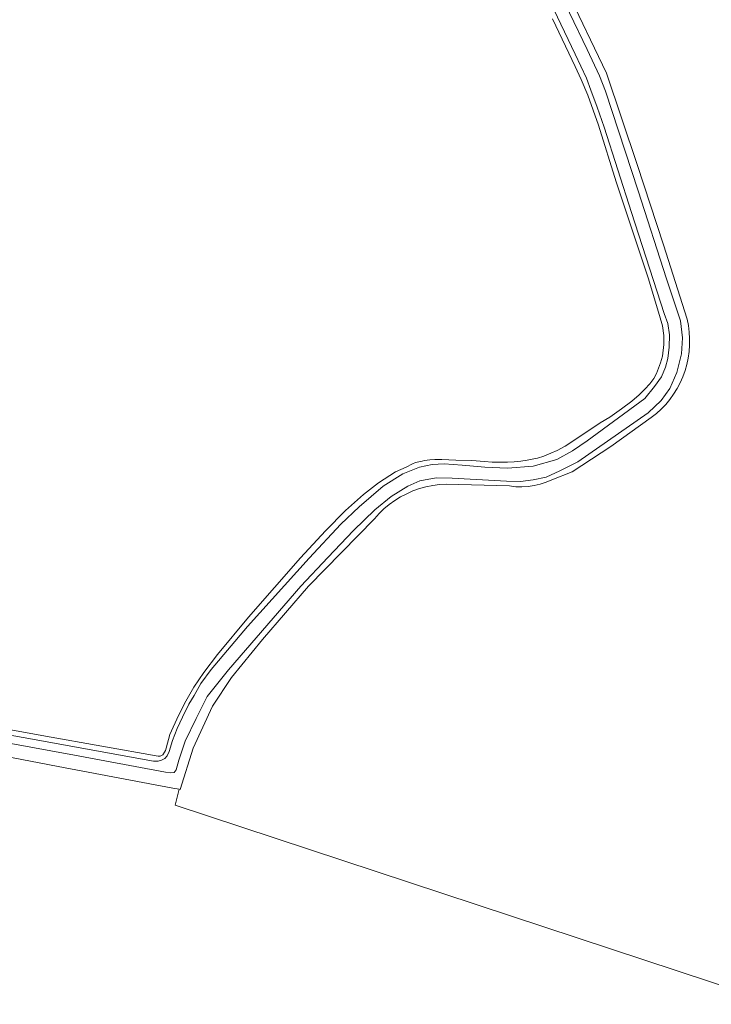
# Model space of a CAD drawing. Header units: metres. Extents: x 33225 to 36661, y 376385 to 377815.
# Tile 17 of 49: x 34859 to 35167, y 376385 to 376822. Entities that reach past the tile are written whole.
import ezdxf

# ---------------------------------------------------------------- set-up
doc = ezdxf.new("R2010")
doc.units = ezdxf.units.M
for name, color, linetype, lineweight in [('B-WE-GR-BOUWLAND-GV', 252, 'Continuous', 13), ('B-WE-GR-FRUITTEELT-GV', 252, 'Continuous', 13), ('B-WE-OG-WATER-GV', 252, 'Continuous', 18), ('B-WE-OG-WATER_SLOOT-GV', 252, 'Continuous', 18)]:
    doc.layers.add(name, color=color, linetype=linetype, lineweight=lineweight)

msp = doc.modelspace()

# ---------------------------------------------------------------- linework, layer by layer
at = {"layer": 'B-WE-GR-BOUWLAND-GV'}
msp.add_lwpolyline([(34807.685, 376515.243), (34870.503, 376503.844), (34920.53, 376494.98), (34921.471, 376494.919), (34922.596, 376495.519), (34923.466, 376496.629), (34923.886, 376497.469), (34924.11, 376498.45), (34925.821, 376504.504), (34929.661, 376513.023), (34932.901, 376519.323), (34936.5, 376525.563), (34940.94, 376532.163), (34947, 376540.172), (34960.8, 376556.702), (34983.959, 376583.161), (34995.058, 376595.1), (35003.938, 376604.16), (35011.978, 376611.18), (35018.638, 376616.46), (35026.19, 376621.37), (35030.98, 376623.36), (35033.8, 376624.87), (35035.04, 376625.43), (35038.01, 376626.06), (35039.09, 376626.32), (35041.52, 376626.63), (35043.63, 376626.86), (35045.06, 376626.87), (35046.76, 376626.87), (35053.02, 376626.54), (35060.16, 376626.34), (35065.77, 376625.98), (35069.25, 376625.67), (35072.56, 376625.62), (35075.98, 376625.62), (35079.01, 376625.73), (35081.87, 376626.03), (35084.69, 376626.44), (35086.98, 376626.91), (35089.37, 376627.39), (35092.19, 376628.32), (35095.34, 376629.61), (35098.17, 376630.76), (35101.62, 376632.73), (35107.33, 376636.4), (35117.2, 376643.06), (35121.49, 376645.64), (35126.66, 376649.3), (35131.32, 376652.81), (35134.63, 376655.62), (35137.16, 376658.06), (35139.38, 376660.48), (35141.14, 376662.77), (35142.29, 376664.97), (35144.033, 376669.828), (35144.933, 376672.708), (35145.593, 376677.928), (35145.533, 376682.007), (35144.933, 376686.207), (35143.673, 376690.827), (35138.633, 376707.507), (35124.294, 376750.285), (35116.554, 376775.424), (35111.754, 376788.804), (35108.754, 376795.764), (35106.055, 376801.523), (35096.035, 376822.703)], dxfattribs=at)
at = {"layer": 'B-WE-GR-FRUITTEELT-GV'}
msp.add_lwpolyline([(35102.355, 376835.404), (35120.094, 376798.632), (35133.706, 376757.916), (35145.475, 376722.253), (35155.884, 376689.208), (35156.462, 376686.366), (35156.844, 376683.49), (35157.027, 376680.596), (35157.012, 376677.695), (35156.797, 376674.803), (35156.385, 376671.932), (35155.777, 376669.096), (35154.975, 376666.308), (35153.984, 376663.582), (35152.808, 376660.931), (35151.454, 376658.366), (35149.926, 376655.901), (35148.233, 376653.546), (35146.382, 376651.312), (35144.383, 376649.211), (35142.243, 376647.253), (35139.975, 376645.445), (35121.975, 376632.542), (35104.729, 376621.334), (35095.791, 376617.728), (35093.236, 376616.667), (35090.601, 376615.824), (35087.904, 376615.205), (35085.165, 376614.813), (35082.403, 376614.653), (35079.637, 376614.725), (35076.887, 376615.028), (35048.784, 376615.846), (35045.744, 376615.663), (35042.724, 376615.266), (35039.74, 376614.658), (35036.806, 376613.842), (35033.936, 376612.821), (35031.145, 376611.601), (35028.448, 376610.187), (35025.856, 376608.588), (35023.383, 376606.81), (35021.041, 376604.862), (35018.842, 376602.755), (35016.797, 376600.498), (34987.532, 376570.48), (34967.003, 376546.711), (34953.17, 376529.848), (34944.702, 376517.081), (34936.134, 376498.43), (34930.369, 376480.115), (34929.9, 376480.204), (34928.086, 376473.183), (35196.465, 376384.594)], dxfattribs=at)
at = {"layer": 'B-WE-OG-WATER-GV'}
for points in [[(35088.775, 376843.402), (35106.055, 376807.043), (35111.094, 376796.304), (35113.074, 376791.024), (35115.954, 376783.404), (35119.014, 376774.524), (35131.134, 376736.606), (35145.713, 376691.727), (35147.273, 376687.227), (35148.053, 376682.187), (35147.933, 376676.728), (35147.273, 376671.748), (35146.313, 376667.908), (35144.453, 376663.528), (35141.453, 376659.268), (35137.074, 376653.868), (35111.514, 376635.149), (35104.975, 376630.589), (35098.015, 376626.869), (35087.395, 376623.81), (35075.936, 376622.97), (35065.856, 376623.39), (35055.896, 376624.289), (35047.857, 376624.949), (35042.457, 376624.529), (35036.877, 376623.39), (35029.377, 376620.39), (35020.678, 376614.99), (35009.998, 376605.81), (35001.898, 376598.13), (34987.739, 376582.951), (34960.38, 376552.532), (34944.12, 376533.513), (34939.56, 376527.153), (34936.56, 376521.873), (34934.281, 376517.973), (34931.341, 376512.273), (34929.061, 376507.234), (34926.901, 376501.894), (34925.521, 376496.974), (34924.621, 376494.994), (34923.541, 376493.854), (34922.041, 376493.134), (34920.541, 376492.714), (34918.501, 376492.714), (34860.543, 376503.214), (34789.446, 376515.873)], [(34794.905, 376511.493), (34883.387, 376495.339), (34923.826, 376487.779), (34926.046, 376487.479), (34927.666, 376487.599), (34928.626, 376488.859), (34929.766, 376493.119), (34932.646, 376501.519), (34937.505, 376511.658), (34942.425, 376521.378), (34951.845, 376533.258), (34984.004, 376570.516), (34996.003, 376583.236), (35007.523, 376595.175), (35017.003, 376604.415), (35024.262, 376610.355), (35031.642, 376614.975), (35036.982, 376617.315), (35044.242, 376618.695), (35051.381, 376618.515), (35075.561, 376617.135), (35081.8, 376616.955), (35087.38, 376617.735), (35093.2, 376618.935), (35099.26, 376621.695), (35107.24, 376625.714), (35138.558, 376647.554), (35144.438, 376653.073), (35148.218, 376658.353), (35151.338, 376665.433), (35153.378, 376673.773), (35153.858, 376680.853), (35152.958, 376688.472), (35146.778, 376707.192), (35134.119, 376746.25), (35119.599, 376790.589), (35116.959, 376797.308), (35111.379, 376809.068), (35095.78, 376841.827)]]:
    msp.add_lwpolyline(points, dxfattribs=at)
at = {"layer": 'B-WE-OG-WATER_SLOOT-GV'}
for points in [[(34789.446, 376515.873), (34860.543, 376503.214), (34918.501, 376492.714), (34920.541, 376492.714), (34922.041, 376493.134), (34923.541, 376493.854), (34924.621, 376494.994), (34925.521, 376496.974), (34926.901, 376501.894), (34929.061, 376507.234), (34931.341, 376512.273), (34934.281, 376517.973), (34936.56, 376521.873), (34939.56, 376527.153), (34944.12, 376533.513), (34960.38, 376552.532), (34987.739, 376582.951), (35001.898, 376598.13), (35009.998, 376605.81), (35020.678, 376614.99), (35029.377, 376620.39), (35036.877, 376623.39), (35042.457, 376624.529), (35047.857, 376624.949), (35055.896, 376624.289), (35065.856, 376623.39), (35075.936, 376622.97), (35087.395, 376623.81), (35098.015, 376626.869), (35104.975, 376630.589), (35111.514, 376635.149), (35137.074, 376653.868), (35141.453, 376659.268), (35144.453, 376663.528), (35146.313, 376667.908), (35147.273, 376671.748), (35147.933, 376676.728), (35148.053, 376682.187), (35147.273, 376687.227), (35145.713, 376691.727), (35131.134, 376736.606), (35119.014, 376774.524), (35115.954, 376783.404), (35113.074, 376791.024), (35111.094, 376796.304), (35106.055, 376807.043), (35088.775, 376843.402)], [(35095.78, 376841.827), (35111.379, 376809.068), (35116.959, 376797.308), (35119.599, 376790.589), (35134.119, 376746.25), (35146.778, 376707.192), (35152.958, 376688.472), (35153.858, 376680.853), (35153.378, 376673.773), (35151.338, 376665.433), (35148.218, 376658.353), (35144.438, 376653.073), (35138.558, 376647.554), (35107.24, 376625.714), (35099.26, 376621.695), (35093.2, 376618.935), (35087.38, 376617.735), (35081.8, 376616.955), (35075.561, 376617.135), (35051.381, 376618.515), (35044.242, 376618.695), (35036.982, 376617.315), (35031.642, 376614.975), (35024.262, 376610.355), (35017.003, 376604.415), (35007.523, 376595.175), (34996.003, 376583.236), (34984.004, 376570.516), (34951.845, 376533.258), (34942.425, 376521.378), (34937.505, 376511.658), (34932.646, 376501.519), (34929.766, 376493.119), (34928.626, 376488.859), (34927.666, 376487.599), (34926.046, 376487.479), (34923.826, 376487.779), (34883.387, 376495.339), (34794.905, 376511.493)], [(34793.592, 376506.119), (34876.119, 376490.382), (34927.09, 376480.736), (34929.9, 376480.204), (34930.369, 376480.115), (34936.134, 376498.43), (34944.702, 376517.081), (34953.17, 376529.848), (34967.003, 376546.711), (34987.532, 376570.48), (35016.797, 376600.498), (35018.842, 376602.755), (35021.041, 376604.862), (35023.383, 376606.81), (35025.856, 376608.588), (35028.448, 376610.187), (35031.145, 376611.601), (35033.936, 376612.821), (35036.806, 376613.842), (35039.74, 376614.658), (35042.724, 376615.266), (35045.744, 376615.663), (35048.784, 376615.846), (35076.887, 376615.028), (35079.637, 376614.725), (35082.403, 376614.653), (35085.165, 376614.813), (35087.904, 376615.205), (35090.601, 376615.824), (35093.236, 376616.667), (35095.791, 376617.728), (35104.729, 376621.334), (35121.975, 376632.542), (35139.975, 376645.445), (35142.243, 376647.253), (35144.383, 376649.211), (35146.382, 376651.312), (35148.233, 376653.546), (35149.926, 376655.901), (35151.454, 376658.366), (35152.808, 376660.931), (35153.984, 376663.582), (35154.975, 376666.308), (35155.777, 376669.096), (35156.385, 376671.932), (35156.797, 376674.803), (35157.012, 376677.695), (35157.027, 376680.596), (35156.844, 376683.49), (35156.462, 376686.366), (35155.884, 376689.208), (35145.475, 376722.253), (35133.706, 376757.916), (35120.094, 376798.632), (35102.355, 376835.404)], [(35096.035, 376822.703), (35106.055, 376801.523), (35108.754, 376795.764), (35111.754, 376788.804), (35116.554, 376775.424), (35124.294, 376750.285), (35138.633, 376707.507), (35143.673, 376690.827), (35144.933, 376686.207), (35145.533, 376682.007), (35145.593, 376677.928), (35144.933, 376672.708), (35144.033, 376669.828), (35142.29, 376664.97), (35141.14, 376662.77), (35139.38, 376660.48), (35137.16, 376658.06), (35134.63, 376655.62), (35131.32, 376652.81), (35126.66, 376649.3), (35121.49, 376645.64), (35117.2, 376643.06), (35107.33, 376636.4), (35101.62, 376632.73), (35098.17, 376630.76), (35095.34, 376629.61), (35092.19, 376628.32), (35089.37, 376627.39), (35086.98, 376626.91), (35084.69, 376626.44), (35081.87, 376626.03), (35079.01, 376625.73), (35075.98, 376625.62), (35072.56, 376625.62), (35069.25, 376625.67), (35065.77, 376625.98), (35060.16, 376626.34), (35053.02, 376626.54), (35046.76, 376626.87), (35045.06, 376626.87), (35043.63, 376626.86), (35041.52, 376626.63), (35039.09, 376626.32), (35038.01, 376626.06), (35035.04, 376625.43), (35033.8, 376624.87), (35030.98, 376623.36), (35026.19, 376621.37), (35018.638, 376616.46), (35011.978, 376611.18), (35003.938, 376604.16), (34995.058, 376595.1), (34983.959, 376583.161), (34960.8, 376556.702), (34947, 376540.172), (34940.94, 376532.163), (34936.5, 376525.563), (34932.901, 376519.323), (34929.661, 376513.023), (34925.821, 376504.504), (34924.11, 376498.45), (34923.886, 376497.469), (34923.466, 376496.629), (34922.596, 376495.519), (34921.471, 376494.919), (34920.53, 376494.98), (34870.503, 376503.844), (34807.685, 376515.243)]]:
    msp.add_lwpolyline(points, dxfattribs=at)

doc.saveas('drawing.dxf')
